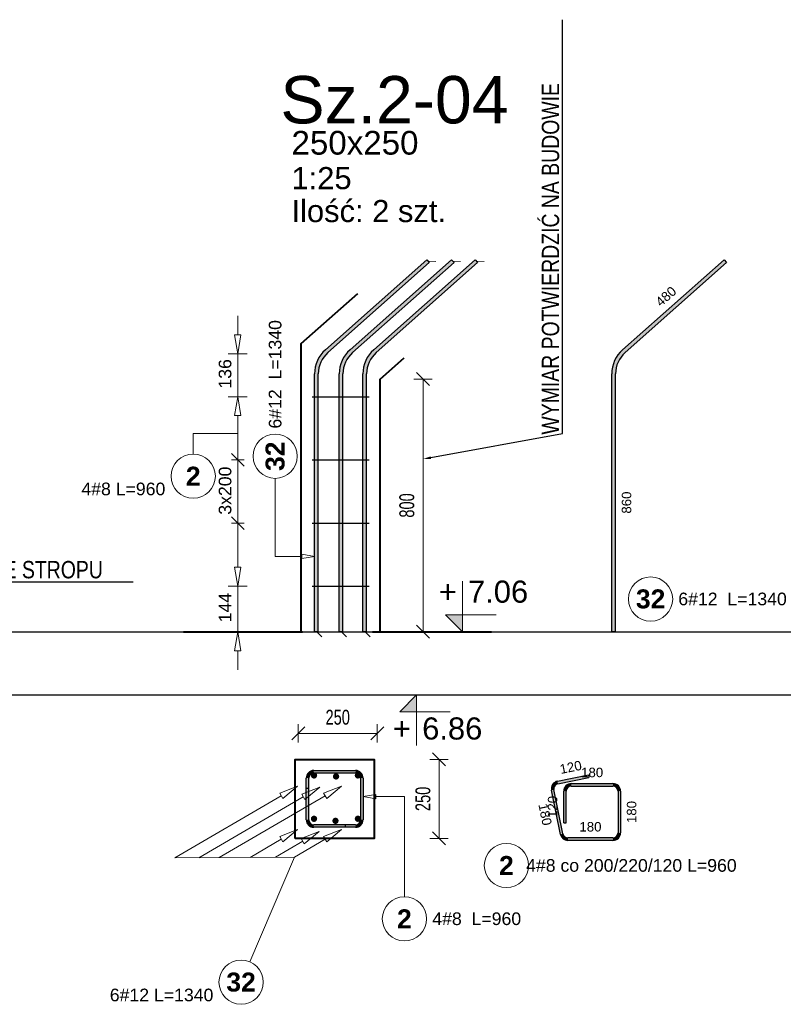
# Model space of a CAD drawing. Extents: x 3922 to 466978, y -142912 to 64503.
# Tile 56 of 62: x 456897 to 459314, y -120761 to -117644. Entities that reach past the tile are written whole.
import ezdxf
from ezdxf import colors
from ezdxf.entities.mleader import LeaderData, LeaderLine
from ezdxf.enums import TextEntityAlignment as Align
from ezdxf.math import Vec2, Vec3

# ---------------------------------------------------------------- set-up
doc = ezdxf.new("R2010")
doc.units = 0
doc.header["$LTSCALE"] = 10
doc.header["$MEASUREMENT"] = 0
for name, color, linetype, lineweight in [('P-Linia3', 6, 'Continuous', 60), ('P-Opis', 1, 'Continuous', 18), ('P-Wymiar', 254, 'Continuous', 9), ('RCAD_deskowanie', 3, 'Continuous', 40)]:
    doc.layers.add(name, color=color, linetype=linetype, lineweight=lineweight)
for name, color, linetype in [('RCAD_kształt pręta', 7, 'Continuous'), ('RCAD_opis kształtu pręta', 7, 'Continuous'), ('RCAD_opis rozkładu', 7, 'Continuous'), ('RCAD_pręt wyrzucony', 130, 'Continuous'), ('RCAD_pręty punktowe', 7, 'Continuous'), ('RCAD_rozkład pręta', 7, 'Continuous'), ('RCAD_symbole graficzne', 7, 'Continuous')]:
    doc.layers.add(name, color=color, linetype=linetype)
doc.styles.add('_Fd Opis', font='arial.ttf')
doc.styles.add('ROMANS', font='arial.ttf', dxfattribs={"width": 0.7})
doc.styles.add('style1', font='arial.ttf')
doc.styles.add('style3', font='arialbd.ttf')
doc.dimstyles.new('A25', dxfattribs={"dimscale": 27, "dimtxt": 1.75, "dimasz": 0.06, "dimexe": 0, "dimexo": 0, "dimgap": 1, "dimtad": 1, "dimdec": 4, "dimrnd": 0.1, "dimdsep": 46, "dimtxsty": 'ROMANS', "dimblk": '[[[[[[[[', "dimcen": 2, "dimdle": 2, "dimse1": 1, "dimse2": 1, "dimclrd": 256, "dimclrt": 1, "dimadec": 0, "dimazin": 0, "dimtfac": 1, "dimtdec": 4, "dimtix": 1, "dimtmove": 2, "dimatfit": 3, "dimldrblk": '[[[[[[[[', "dimfxl": 0, "dimtvp": 0.6, "dimtolj": 1, "dimlwd": -1, "dimarcsym": 0})

# ---------------------------------------------------------------- blocks, each defined once
blk = doc.blocks.new('[[[[[[[[')
at = {"layer": 'P-Wymiar'}
for p, q in [((-12.7, -12.7), (12.7, 12.7)), ((0, 0), (-4.6, 0)), ((0, 18), (0, -18))]:
    blk.add_line(p, q, dxfattribs=at)
blk = doc.blocks.new('*D466')
at = {"layer": 'Defpoints', "color": 0, "transparency": 16777216}
for p in [(457778.7, -119903.8), (457778.7, -120131.4), (458028.7, -120131.4)]:
    blk.add_point(p, dxfattribs=at)
at = {"layer": 'P-Wymiar', "transparency": 16777216}
blk.add_line((458027.1, -119903.8), (457780.3, -119903.8), dxfattribs=at)
at = {"layer": 'P-Wymiar', "transparency": 16777216, "xscale": 1.62, "yscale": 1.62, "zscale": 1.62, "rotation": 180}
blk.add_blockref('[[[[[[[[', (457778.7, -119903.8), dxfattribs=at)
at = {"layer": 'P-Wymiar', "transparency": 16777216, "xscale": 1.62, "yscale": 1.62, "zscale": 1.62}
blk.add_blockref('[[[[[[[[', (458028.7, -119903.8), dxfattribs=at)
at = {"layer": 'P-Wymiar', "color": 1, "transparency": 16777216, "insert": (457903.7, -119852.7), "char_height": 47.25, "attachment_point": 5, "style": 'ROMANS'}
blk.add_mtext('\\A1;250', dxfattribs=at)
blk = doc.blocks.new('*D467')
at = {"layer": 'Defpoints', "color": 0, "transparency": 16777216}
for p in [(457929, -119986), (458224.6, -119986), (457929, -120236)]:
    blk.add_point(p, dxfattribs=at)
at = {"layer": 'P-Wymiar', "transparency": 16777216}
blk.add_line((458224.6, -120234.4), (458224.6, -119987.6), dxfattribs=at)
at = {"layer": 'P-Wymiar', "transparency": 16777216, "xscale": 1.62, "yscale": 1.62, "zscale": 1.62}
for p, rotation in [((458224.6, -119986), 90), ((458224.6, -120236), 270)]:
    blk.add_blockref('[[[[[[[[', p, dxfattribs=dict(at, rotation=rotation))
at = {"layer": 'P-Wymiar', "color": 1, "transparency": 16777216, "insert": (458173.5, -120111), "char_height": 47.25, "attachment_point": 5, "rotation": 90, "style": 'ROMANS'}
blk.add_mtext('\\A1;250', dxfattribs=at)
blk = doc.blocks.new('*D468')
at = {"layer": 'Defpoints', "color": 0, "transparency": 16777216}
for p in [(458038.1, -118782), (458173.7, -118782), (458083.5, -119582)]:
    blk.add_point(p, dxfattribs=at)
at = {"layer": 'P-Wymiar', "transparency": 16777216}
blk.add_line((458173.7, -119580.4), (458173.7, -118783.6), dxfattribs=at)
at = {"layer": 'P-Wymiar', "transparency": 16777216, "xscale": 1.62, "yscale": 1.62, "zscale": 1.62}
for p, rotation in [((458173.7, -118782), 90), ((458173.7, -119582), 270)]:
    blk.add_blockref('[[[[[[[[', p, dxfattribs=dict(at, rotation=rotation))
at = {"layer": 'P-Wymiar', "color": 1, "transparency": 16777216, "insert": (458122.6, -119182), "char_height": 47.25, "attachment_point": 5, "rotation": 90, "style": 'ROMANS'}
blk.add_mtext('\\A1;800', dxfattribs=at)

msp = doc.modelspace()

# ---------------------------------------------------------------- hatches: boundary and pattern name
at = {"layer": 'RCAD_kształt pręta'}
for points in [[(457872.50763, -118697.93477), (457864.54383, -118688.95825), (458185.65997, -118404.07041), (458193.62376, -118413.04693)], [(457950.65122, -118697.93477), (457942.68742, -118688.95825), (458263.80356, -118404.07041), (458271.76735, -118413.04693)], [(458025.4677, -118697.93477), (458017.50391, -118688.95825), (458338.62004, -118404.07041), (458346.58384, -118413.04693)], [(457842.23608, -119580.67669), (457830.23608, -119580.67669), (457830.23608, -118765.25871), (457842.23608, -118765.25871)], [(457920.37967, -119580.67669), (457908.37967, -119580.67669), (457908.37967, -118765.25871), (457920.37967, -118765.25871)], [(457995.19616, -119580.67669), (457983.19616, -119580.67669), (457983.19616, -118765.25871), (457995.19616, -118765.25871)], [(457828.05296, -120029.00399), (457828.05296, -120021.00399), (457960.05296, -120021.00399), (457960.05296, -120029.00399)], [(457812.05296, -120177.00399), (457804.05296, -120177.00399), (457804.05296, -120045.00399), (457812.05296, -120045.00399)], [(457976.05296, -120045.00399), (457984.05296, -120045.00399), (457984.05296, -120177.00399), (457976.05296, -120177.00399)], [(457812.05296, -120177.00399), (457804.05296, -120177.00399), (457804.05296, -120077.00399), (457812.05296, -120077.00399)], [(457928.05296, -120193.00399), (457928.05296, -120201.00399), (457828.05296, -120201.00399), (457828.05296, -120193.00399)], [(457960.05296, -120193.00399), (457960.05296, -120201.00399), (457828.05296, -120201.00399), (457828.05296, -120193.00399)]]:
    msp.add_hatch(color=4, dxfattribs=at).paths.add_polyline_path(points, flags=0)
h = msp.add_hatch(color=4, dxfattribs=at)
edge = h.paths.add_edge_path(flags=0)
edge.add_line((457864.54383, -118688.95825), (457872.50763, -118697.93477))
edge.add_arc((457932.23608, -118765.25871), 90, 131.57880002, 180)
edge.add_line((457842.23608, -118765.25871), (457830.23608, -118765.25871))
edge.add_arc((457932.23608, -118765.25871), 102, 491.57880002, 540, ccw=False)
h = msp.add_hatch(color=4, dxfattribs=at)
edge = h.paths.add_edge_path(flags=0)
edge.add_line((457942.68742, -118688.95825), (457950.65122, -118697.93477))
edge.add_arc((458010.37967, -118765.25871), 90, 131.57880002, 180)
edge.add_line((457920.37967, -118765.25871), (457908.37967, -118765.25871))
edge.add_arc((458010.37967, -118765.25871), 102, 491.57880002, 540, ccw=False)
h = msp.add_hatch(color=4, dxfattribs=at)
edge = h.paths.add_edge_path(flags=0)
edge.add_line((458017.50391, -118688.95825), (458025.4677, -118697.93477))
edge.add_arc((458085.19616, -118765.25871), 90, 131.57880002, 180)
edge.add_line((457995.19616, -118765.25871), (457983.19616, -118765.25871))
edge.add_arc((458085.19616, -118765.25871), 102, 491.57880002, 540, ccw=False)
h = msp.add_hatch(color=4, dxfattribs=at)
edge = h.paths.add_edge_path(flags=0)
edge.add_line((457828.05296, -120021.00399), (457828.05296, -120029.00399))
edge.add_arc((457828.05296, -120045.00399), 16, 90, 180)
edge.add_line((457812.05296, -120045.00399), (457804.05296, -120045.00399))
edge.add_arc((457828.05296, -120045.00399), 24, 450, 540, ccw=False)
h = msp.add_hatch(color=4, dxfattribs=at)
edge = h.paths.add_edge_path(flags=0)
edge.add_line((457984.05296, -120045.00399), (457976.05296, -120045.00399))
edge.add_arc((457960.05296, -120045.00399), 16, 0, 90)
edge.add_line((457960.05296, -120029.00399), (457960.05296, -120021.00399))
edge.add_arc((457960.05296, -120045.00399), 24, 360, 450, ccw=False)
h = msp.add_hatch(color=4, dxfattribs=at)
edge = h.paths.add_edge_path(flags=0)
edge.add_line((457804.05296, -120177.00399), (457812.05296, -120177.00399))
edge.add_arc((457828.05296, -120177.00399), 16, 180, 270)
edge.add_line((457828.05296, -120193.00399), (457828.05296, -120201.00399))
edge.add_arc((457828.05296, -120177.00399), 24, 540, 630, ccw=False)
h = msp.add_hatch(color=4, dxfattribs=at)
edge = h.paths.add_edge_path(flags=0)
edge.add_line((457804.05296, -120177.00399), (457812.05296, -120177.00399))
edge.add_arc((457828.05296, -120177.00399), 16, 180, 270)
edge.add_line((457828.05296, -120193.00399), (457828.05296, -120201.00399))
edge.add_arc((457828.05296, -120177.00399), 24, 540, 630, ccw=False)
h = msp.add_hatch(color=4, dxfattribs=at)
edge = h.paths.add_edge_path(flags=0)
edge.add_line((457960.05296, -120201.00399), (457960.05296, -120193.00399))
edge.add_arc((457960.05296, -120177.00399), 16, -90, 0)
edge.add_line((457976.05296, -120177.00399), (457984.05296, -120177.00399))
edge.add_arc((457960.05296, -120177.00399), 24, 270, 360, ccw=False)
at = {"layer": 'RCAD_pręt wyrzucony'}
for points in [[(458813.19835, -118697.93477), (458805.23455, -118688.95825), (459126.35069, -118404.07041), (459134.31448, -118413.04693)], [(458782.9268, -119580.67669), (458770.9268, -119580.67669), (458770.9268, -118765.25871), (458782.9268, -118765.25871)], [(458600.65103, -120062.86957), (458599.06167, -120055.02903), (458697.06833, -120035.1621), (458698.65768, -120043.00263)], [(458642.95165, -120070.46484), (458642.95165, -120062.46484), (458774.95165, -120062.46484), (458774.95165, -120070.46484)], [(458616.51068, -120221.64355), (458608.67015, -120223.2329), (458580.30814, -120083.3187), (458588.14867, -120081.72934)], [(458626.95165, -120186.46484), (458618.95165, -120186.46484), (458618.95165, -120086.46484), (458626.95165, -120086.46484)], [(458790.95165, -120086.46484), (458798.95165, -120086.46484), (458798.95165, -120218.46484), (458790.95165, -120218.46484)], [(458774.95165, -120234.46484), (458774.95165, -120242.46484), (458632.19175, -120242.46484), (458632.19175, -120234.46484)]]:
    msp.add_hatch(color=4, dxfattribs=at).paths.add_polyline_path(points, flags=0)
h = msp.add_hatch(color=4, dxfattribs=at)
edge = h.paths.add_edge_path(flags=0)
edge.add_line((458805.23455, -118688.95825), (458813.19835, -118697.93477))
edge.add_arc((458872.9268, -118765.25871), 90, 131.57880002, 180)
edge.add_line((458782.9268, -118765.25871), (458770.9268, -118765.25871))
edge.add_arc((458872.9268, -118765.25871), 102, 491.57880002, 540, ccw=False)
h = msp.add_hatch(color=4, dxfattribs=at)
edge = h.paths.add_edge_path(flags=0)
edge.add_line((458599.06167, -120055.02903), (458600.65103, -120062.86957))
edge.add_arc((458603.82974, -120078.55063), 16, 101.4591559, 191.4591559)
edge.add_line((458588.14867, -120081.72934), (458580.30814, -120083.3187))
edge.add_arc((458603.82974, -120078.55063), 24, 461.4591559, 551.4591559, ccw=False)
h = msp.add_hatch(color=4, dxfattribs=at)
edge = h.paths.add_edge_path(flags=0)
edge.add_line((458642.95165, -120062.46484), (458642.95165, -120070.46484))
edge.add_arc((458642.95165, -120086.46484), 16, 90, 180)
edge.add_line((458626.95165, -120086.46484), (458618.95165, -120086.46484))
edge.add_arc((458642.95165, -120086.46484), 24, 450, 540, ccw=False)
h = msp.add_hatch(color=4, dxfattribs=at)
edge = h.paths.add_edge_path(flags=0)
edge.add_line((458798.95165, -120086.46484), (458790.95165, -120086.46484))
edge.add_arc((458774.95165, -120086.46484), 16, 0, 90)
edge.add_line((458774.95165, -120070.46484), (458774.95165, -120062.46484))
edge.add_arc((458774.95165, -120086.46484), 24, 360, 450, ccw=False)
h = msp.add_hatch(color=4, dxfattribs=at)
edge = h.paths.add_edge_path(flags=0)
edge.add_line((458608.67015, -120223.2329), (458616.51068, -120221.64355))
edge.add_arc((458632.19175, -120218.46484), 16, -168.5408441, -90)
edge.add_line((458632.19175, -120234.46484), (458632.19175, -120242.46484))
edge.add_arc((458632.19175, -120218.46484), 24, 191.4591559, 270, ccw=False)
h = msp.add_hatch(color=4, dxfattribs=at)
edge = h.paths.add_edge_path(flags=0)
edge.add_line((458774.95165, -120242.46484), (458774.95165, -120234.46484))
edge.add_arc((458774.95165, -120218.46484), 16, -90, 0)
edge.add_line((458790.95165, -120218.46484), (458798.95165, -120218.46484))
edge.add_arc((458774.95165, -120218.46484), 24, 270, 360, ccw=False)
at = {"layer": 'RCAD_pręty punktowe'}
h = msp.add_hatch(color=1, dxfattribs=at)
edge = h.paths.add_edge_path(flags=0)
edge.add_arc((457828.68043, -120036.76149), 10, 0, 360, ccw=False)
h = msp.add_hatch(color=1, dxfattribs=at)
edge = h.paths.add_edge_path(flags=0)
edge.add_arc((457898.49851, -120039.97693), 10, 0, 360, ccw=False)
h = msp.add_hatch(color=1, dxfattribs=at)
edge = h.paths.add_edge_path(flags=0)
edge.add_arc((457967.55608, -120036.76149), 10, 0, 360, ccw=False)
h = msp.add_hatch(color=1, dxfattribs=at)
edge = h.paths.add_edge_path(flags=0)
edge.add_arc((457828.68043, -120173.96969), 10, 0, 360, ccw=False)
h = msp.add_hatch(color=1, dxfattribs=at)
edge = h.paths.add_edge_path(flags=0)
edge.add_arc((457967.55608, -120173.88865), 10, 0, 360, ccw=False)
h = msp.add_hatch(color=1, dxfattribs=at)
edge = h.paths.add_edge_path(flags=0)
edge.add_arc((457896.58903, -120180.43373), 10, 0, 360, ccw=False)
at = {"layer": 'RCAD_symbole graficzne'}
for points in [[(458245.02511, -119528.64289), (458298.35844, -119581.97622), (458298.35844, -119528.64289)], [(458099.89865, -119835.30956), (458153.23199, -119781.97622), (458153.23199, -119835.30956)]]:
    msp.add_hatch(color=1, dxfattribs=at).paths.add_polyline_path(points, flags=0)

# ---------------------------------------------------------------- linework, layer by layer
at = {"layer": 'Defpoints'}
for p in [(394953.25392, -119581.97622), (394953.25392, -119781.97622)]:
    msp.add_xline(p, (1, 0), dxfattribs=at)
at = {"layer": 'RCAD_deskowanie'}
for points in [[(457788.05013, -119581.97622), (457788.05013, -118668.95971), (457967.59759, -118510.95795)], [(458038.05013, -118781.97622), (458114.01605, -118715.12622)], [(458038.05013, -119581.97622), (458038.05013, -118781.97622)], [(457415.30012, -119581.97622), (457791.90235, -119581.97622)], [(458014.14192, -119581.97622), (458390.74415, -119581.97622)]]:
    msp.add_lwpolyline(points, dxfattribs=at)
msp.add_lwpolyline([(457769.05296, -120236.00399), (457769.05296, -119986.00399), (458019.05296, -119986.00399), (458019.05296, -120236.00399)], close=True, dxfattribs=at)
at = {"layer": 'RCAD_kształt pręta', "color": 4}
for p, q in [((457864.54383, -118688.95825), (458185.65997, -118404.07041)), ((457872.50763, -118697.93477), (458193.62376, -118413.04693)), ((457942.68742, -118688.95825), (458263.80356, -118404.07041)), ((457950.65122, -118697.93477), (458271.76735, -118413.04693)), ((458017.50391, -118688.95825), (458338.62004, -118404.07041)), ((458025.4677, -118697.93477), (458346.58384, -118413.04693)), ((458185.65997, -118404.07041), (458193.62376, -118413.04693)), ((458263.80356, -118404.07041), (458271.76735, -118413.04693)), ((458338.62004, -118404.07041), (458346.58384, -118413.04693)), ((457830.23608, -119580.67669), (457830.23608, -118765.25871)), ((457842.23608, -119580.67669), (457842.23608, -118765.25871)), ((457908.37967, -119580.67669), (457908.37967, -118765.25871)), ((457920.37967, -119580.67669), (457920.37967, -118765.25871)), ((457983.19616, -119580.67669), (457983.19616, -118765.25871)), ((457995.19616, -119580.67669), (457995.19616, -118765.25871)), ((457830.23608, -119580.67669), (457842.23608, -119580.67669)), ((457908.37967, -119580.67669), (457920.37967, -119580.67669)), ((457983.19616, -119580.67669), (457995.19616, -119580.67669)), ((457828.05296, -120021.00399), (457960.05296, -120021.00399)), ((457828.05296, -120029.00399), (457960.05296, -120029.00399)), ((457804.05296, -120177.00399), (457804.05296, -120045.00399)), ((457812.05296, -120177.00399), (457812.05296, -120045.00399)), ((457976.05296, -120045.00399), (457976.05296, -120177.00399)), ((457984.05296, -120045.00399), (457984.05296, -120177.00399)), ((457804.05296, -120177.00399), (457804.05296, -120077.00399)), ((457804.05296, -120077.00399), (457812.05296, -120077.00399)), ((457812.05296, -120177.00399), (457812.05296, -120077.00399)), ((457928.05296, -120193.00399), (457828.05296, -120193.00399)), ((457960.05296, -120193.00399), (457828.05296, -120193.00399)), ((457928.05296, -120201.00399), (457928.05296, -120193.00399)), ((457928.05296, -120201.00399), (457828.05296, -120201.00399)), ((457960.05296, -120201.00399), (457828.05296, -120201.00399))]:
    msp.add_line(p, q, dxfattribs=at)
at = {"layer": 'RCAD_kształt pręta', "color": 2, "lineweight": 5}
for p, q in [((458189.64187, -118408.55867), (458214.3465, -118410.03557)), ((458267.78546, -118408.55867), (458292.49009, -118410.03557)), ((458342.60194, -118408.55867), (458367.30657, -118410.03557)), ((457836.23608, -119580.67669), (457853.73608, -119598.17669)), ((457914.37967, -119580.67669), (457931.87967, -119598.17669)), ((457989.19616, -119580.67669), (458006.69616, -119598.17669))]:
    msp.add_line(p, q, dxfattribs=at)
at = {"layer": 'RCAD_kształt pręta', "color": 4}
for centre, radius, start, end in [((457932.23608, -118765.25871), 102, 131.57880002, 180), ((457932.23608, -118765.25871), 90, 131.57880002, 180), ((458010.37967, -118765.25871), 102, 131.57880002, 180), ((458010.37967, -118765.25871), 90, 131.57880002, 180), ((458085.19616, -118765.25871), 102, 131.57880002, 180), ((458085.19616, -118765.25871), 90, 131.57880002, 180), ((457828.05296, -120045.00399), 24, 90, 180), ((457828.05296, -120045.00399), 16, 90, 180), ((457960.05296, -120045.00399), 24, 360, 90), ((457960.05296, -120045.00399), 16, 360, 90), ((457828.05296, -120177.00399), 24, 180, 270), ((457828.05296, -120177.00399), 24, 180, 270), ((457828.05296, -120177.00399), 16, 180, 270), ((457828.05296, -120177.00399), 16, 180, 270), ((457960.05296, -120177.00399), 16, 270, 360), ((457960.05296, -120177.00399), 24, 270, 0)]:
    msp.add_arc(centre, radius, start, end, dxfattribs=at)
at = {"layer": 'RCAD_opis kształtu pręta', "color": 8, "lineweight": 0}
for p, q in [((457705.76853, -119343.3308), (457705.76853, -119096.16178)), ((457705.76853, -119343.3308), (457790.23608, -119343.3308)), ((457790.23608, -119336.66413), (457830.23608, -119343.3308)), ((457790.23608, -119336.66413), (457790.23608, -119349.99747)), ((457830.23608, -119343.3308), (457790.23608, -119349.99747)), ((457984.05296, -120103.81082), (458024.05296, -120097.14415)), ((458024.05296, -120110.47748), (458024.05296, -120097.14415)), ((458024.05296, -120110.47748), (457984.05296, -120103.81082)), ((458114.71275, -120103.81082), (458024.05296, -120103.81082)), ((458114.71275, -120103.81082), (458114.71275, -120420.64112))]:
    msp.add_line(p, q, dxfattribs=at)
for centre in [(457705.76853, -119026.16178), (458114.71275, -120490.64112)]:
    msp.add_circle(centre, 70, dxfattribs=at)
at = {"layer": 'RCAD_opis rozkładu', "color": 8, "lineweight": 0}
for p, q in [((457587.17387, -118581.78873), (457587.17387, -118641.78873)), ((457587.17387, -118701.78873), (457577.17387, -118641.78873)), ((457597.17387, -118641.78873), (457577.17387, -118641.78873)), ((457597.17387, -118641.78873), (457587.17387, -118701.78873)), ((457557.17387, -118701.78873), (457617.17387, -118701.78873)), ((457587.17387, -118837.65975), (457587.17387, -118701.78873)), ((457557.17387, -118837.65975), (457617.17387, -118837.65975)), ((457577.17387, -118897.65975), (457587.17387, -118837.65975)), ((457587.17387, -118837.65975), (457597.17387, -118897.65975)), ((457577.17387, -118897.65975), (457597.17387, -118897.65975)), ((457587.17387, -119037.65975), (457587.17387, -118897.65975)), ((457446.38892, -118954.64517), (457587.17387, -118954.64517)), ((457446.38892, -118954.64517), (457446.38892, -119019.33571)), ((457607.17387, -119057.65975), (457567.17387, -119017.65975)), ((457567.17387, -119037.65975), (457607.17387, -119037.65975)), ((457587.17387, -119237.65975), (457587.17387, -119037.65975)), ((457587.17387, -119037.65975), (457587.17387, -119237.65975)), ((457567.17387, -119217.65975), (457607.17387, -119257.65975)), ((457567.17387, -119237.65975), (457607.17387, -119237.65975)), ((457587.17387, -119237.65975), (457587.17387, -119377.65975)), ((457587.17387, -119437.65975), (457577.17387, -119377.65975)), ((457597.17387, -119377.65975), (457577.17387, -119377.65975)), ((457597.17387, -119377.65975), (457587.17387, -119437.65975)), ((457557.17387, -119437.65975), (457617.17387, -119437.65975)), ((457587.17387, -119437.65975), (457587.17387, -119581.97622)), ((457557.17387, -119581.97622), (457617.17387, -119581.97622)), ((457577.17387, -119641.97622), (457587.17387, -119581.97622)), ((457587.17387, -119581.97622), (457597.17387, -119641.97622)), ((457577.17387, -119641.97622), (457597.17387, -119641.97622)), ((457587.17387, -119701.97622), (457587.17387, -119641.97622)), ((457719.97691, -120092.56444), (457776.84708, -120070.98241)), ((457776.84708, -120070.98241), (457730.05055, -120109.84222)), ((457858.85256, -120092.56444), (457915.72273, -120070.98241)), ((457915.72273, -120070.98241), (457868.9262, -120109.84222)), ((457387.86007, -120297.77743), (457725.01373, -120101.20333)), ((457528.53004, -120296.73127), (457863.88938, -120101.20333)), ((457719.97691, -120092.56444), (457730.05055, -120109.84222)), ((457789.79499, -120095.77988), (457846.66516, -120074.19785)), ((457789.79499, -120095.77988), (457799.86863, -120113.05766)), ((457846.66516, -120074.19785), (457799.86863, -120113.05766)), ((457858.85256, -120092.56444), (457868.9262, -120109.84222)), ((457464.16643, -120297.20994), (457794.83181, -120104.41877)), ((457719.97691, -120229.77263), (457776.84708, -120208.1906)), ((457776.84708, -120208.1906), (457730.05055, -120247.05041)), ((457787.88551, -120236.23667), (457844.75568, -120214.65465)), ((457844.75568, -120214.65465), (457797.95915, -120253.51446)), ((457858.85256, -120229.69159), (457915.72273, -120208.10956)), ((457915.72273, -120208.10956), (457868.9262, -120246.96937)), ((457626.23299, -120296.00465), (457725.01373, -120238.41152)), ((457706.24903, -120295.40957), (457792.92233, -120244.87557)), ((457719.97691, -120229.77263), (457730.05055, -120247.05041)), ((457766.76217, -120294.95954), (457863.88938, -120238.33048)), ((457787.88551, -120236.23667), (457797.95915, -120253.51446)), ((457858.85256, -120229.69159), (457868.9262, -120246.96937)), ((457387.86007, -120297.77743), (457766.76217, -120294.95954)), ((457766.76217, -120294.95954), (457625.2372, -120626.89907))]:
    msp.add_line(p, q, dxfattribs=at)
for centre in [(457446.38892, -119089.33571), (457597.78332, -120691.29072)]:
    msp.add_circle(centre, 70, dxfattribs=at)
at = {"layer": 'RCAD_pręt wyrzucony', "color": 4}
for p, q in [((458805.23455, -118688.95825), (459126.35069, -118404.07041)), ((458813.19835, -118697.93477), (459134.31448, -118413.04693)), ((459126.35069, -118404.07041), (459134.31448, -118413.04693)), ((458770.9268, -119580.67669), (458770.9268, -118765.25871)), ((458782.9268, -119580.67669), (458782.9268, -118765.25871)), ((458770.9268, -119580.67669), (458782.9268, -119580.67669)), ((458599.06167, -120055.02903), (458697.06833, -120035.1621)), ((458697.06833, -120035.1621), (458698.65768, -120043.00263)), ((458600.65103, -120062.86957), (458698.65768, -120043.00263)), ((458642.95165, -120062.46484), (458774.95165, -120062.46484)), ((458642.95165, -120070.46484), (458774.95165, -120070.46484)), ((458608.67015, -120223.2329), (458580.30814, -120083.3187)), ((458616.51068, -120221.64355), (458588.14867, -120081.72934)), ((458618.95165, -120186.46484), (458618.95165, -120086.46484)), ((458626.95165, -120186.46484), (458626.95165, -120086.46484)), ((458790.95165, -120086.46484), (458790.95165, -120218.46484)), ((458798.95165, -120086.46484), (458798.95165, -120218.46484)), ((458618.95165, -120186.46484), (458626.95165, -120186.46484)), ((458774.95165, -120234.46484), (458632.19175, -120234.46484)), ((458774.95165, -120242.46484), (458632.19175, -120242.46484))]:
    msp.add_line(p, q, dxfattribs=at)
at = {"layer": 'RCAD_pręt wyrzucony', "color": 8, "lineweight": 0}
for centre in [(458894.00601, -119478.2549), (458437.60447, -120321.85851)]:
    msp.add_circle(centre, 70, dxfattribs=at)
at = {"layer": 'RCAD_pręt wyrzucony', "color": 4}
for centre, radius, start, end in [((458872.9268, -118765.25871), 102, 131.57880002, 180), ((458872.9268, -118765.25871), 90, 131.57880002, 180), ((458603.82974, -120078.55063), 24, 101.4591559, 191.4591559), ((458603.82974, -120078.55063), 16, 101.4591559, 191.4591559), ((458642.95165, -120086.46484), 24, 90, 180), ((458642.95165, -120086.46484), 16, 90, 180), ((458774.95165, -120086.46484), 24, 360, 90), ((458774.95165, -120086.46484), 16, 360, 90), ((458632.19175, -120218.46484), 24, 191.4591559, 270), ((458632.19175, -120218.46484), 16, 191.4591559, 270), ((458774.95165, -120218.46484), 16, 270, 360), ((458774.95165, -120218.46484), 24, 270, 0)]:
    msp.add_arc(centre, radius, start, end, dxfattribs=at)
at = {"layer": 'RCAD_rozkład pręta', "color": 7, "linetype": 'ByBlock', "lineweight": 30}
for p, q in [((457823.05013, -118837.65975), (458003.05013, -118837.65975)), ((457823.05013, -119037.65975), (458003.05013, -119037.65975)), ((457823.05013, -119237.65975), (458003.05013, -119237.65975)), ((457823.05013, -119437.65975), (458003.05013, -119437.65975))]:
    msp.add_line(p, q, dxfattribs=at)
at = {"layer": 'RCAD_symbole graficzne', "color": 1, "lineweight": 0}
for p, q in [((458298.35844, -119581.97622), (458298.35844, -119421.97622)), ((458405.02511, -119528.64289), (458245.02511, -119528.64289)), ((458245.02511, -119528.64289), (458298.35844, -119581.97622)), ((458378.35844, -119581.97622), (458218.35844, -119581.97622)), ((458233.23199, -119781.97622), (458073.23199, -119781.97622)), ((458099.89865, -119835.30956), (458153.23199, -119781.97622)), ((458153.23199, -119781.97622), (458153.23199, -119941.97622)), ((458259.89865, -119835.30956), (458099.89865, -119835.30956))]:
    msp.add_line(p, q, dxfattribs=at)

# ---------------------------------------------------------------- texts
at = {"layer": 'P-Linia3', "style": '_Fd Opis'}
msp.add_text('Sz.2-04', height=150, dxfattribs=at).set_placement((458083.36941, -117897.44872), align=Align.MIDDLE)
at = {"layer": 'P-Linia3', "color": 3, "style": '_Fd Opis'}
msp.add_text('250x250', height=75, dxfattribs=at).set_placement((457958.38452, -118033.81531), align=Align.MIDDLE)
at = {"layer": 'P-Linia3', "char_height": 70, "attachment_point": 1, "style": '_Fd Opis'}
for s, insert in [('1:25', (457757.37838, -118110.74622)), ('Ilość: 2 szt.', (457757.37838, -118214.90653))]:
    msp.add_mtext(s, dxfattribs=dict(at, insert=insert))
at = {"layer": 'RCAD_opis kształtu pręta', "color": 1, "attachment_point": 5, "rotation": 90}
for s, insert, char_height, style in [('6#12  L=1340', (457705.76853, -118766.85755), 40, 'style1'), ('32', (457705.76853, -119026.16178), 60, 'style3')]:
    msp.add_mtext(s, dxfattribs=dict(at, insert=insert, char_height=char_height, style=style))
at = {"layer": 'RCAD_opis kształtu pręta', "color": 1, "attachment_point": 5}
for s, insert, char_height, style in [('2', (458114.71275, -120490.64112), 60, 'style3'), ('4#8  L=960', (458343.63498, -120490.64112), 40, 'style1')]:
    msp.add_mtext(s, dxfattribs=dict(at, insert=insert, char_height=char_height, style=style))
at = {"layer": 'RCAD_opis rozkładu', "color": 2, "char_height": 40, "attachment_point": 7, "rotation": 90, "style": 'style1'}
for s, insert in [('136', (457567.61043, -118812.01619)), ('3x200', (457567.61043, -119211.27503)), ('144', (457567.25573, -119552.04172))]:
    msp.add_mtext(s, dxfattribs=dict(at, insert=insert))
at = {"layer": 'RCAD_opis rozkładu', "color": 1, "char_height": 60, "attachment_point": 5, "style": 'style3'}
for s, insert in [('2', (457446.38892, -119089.33571)), ('32', (457597.78332, -120691.29072))]:
    msp.add_mtext(s, dxfattribs=dict(at, insert=insert))
at = {"layer": 'RCAD_opis rozkładu', "color": 2, "char_height": 40, "attachment_point": 5, "style": 'style1'}
for s, insert in [('4#8 L=960', (457225.2293, -119130.01784)), ('6#12 L=1340', (457346.24171, -120731.98649))]:
    msp.add_mtext(s, dxfattribs=dict(at, insert=insert))
at = {"layer": 'RCAD_pręt wyrzucony', "color": 1, "char_height": 30, "attachment_point": 5, "style": 'style1'}
for s, insert, rotation in [('480', (458942.56489, -118520.3328), 41.57880002), ('860', (458817.9268, -119172.9677), 90), ('120', (458641.11157, -120010.79324), 11.4591559), ('180', (458560.18681, -120160.22923), 281.4591559), ('120', (458583.95165, -120136.46484), 90), ('180', (458833.95165, -120152.46484), 90)]:
    msp.add_mtext(s, dxfattribs=dict(at, insert=insert, rotation=rotation))
at = {"layer": 'RCAD_pręt wyrzucony', "color": 1, "attachment_point": 5}
for s, insert, char_height, style in [('32', (458894.00601, -119478.2549), 60, 'style3'), ('180', (458708.95165, -120027.46484), 30, 'style1'), ('180', (458703.5717, -120199.46484), 30, 'style1'), ('2', (458437.60447, -120321.85851), 60, 'style3')]:
    msp.add_mtext(s, dxfattribs=dict(at, insert=insert, char_height=char_height, style=style))
at = {"layer": 'RCAD_pręt wyrzucony', "color": 2, "char_height": 40, "attachment_point": 5, "style": 'style1'}
for s, insert in [('6#12  L=1340', (459153.31024, -119478.2549)), ('4#8 co 200/220/120 L=960', (458833.18428, -120321.85851))]:
    msp.add_mtext(s, dxfattribs=dict(at, insert=insert))
at = {"layer": 'RCAD_symbole graficzne', "color": 2, "style": 'style1'}
msp.add_text('+', height=70, dxfattribs=at).set_placement((458280.58066, -119510.86511), align=Align.BOTTOM_RIGHT)
msp.add_text('7.06 ', height=70, dxfattribs=at).set_placement((458316.13622, -119510.86511), align=Align.BOTTOM_LEFT)
msp.add_text('6.86 ', height=70, dxfattribs=at).set_placement((458171.00976, -119853.08733), align=Align.TOP_LEFT)
msp.add_text('+', height=70, dxfattribs=at).set_placement((458135.45421, -119853.08733), align=Align.TOP_RIGHT)

# ---------------------------------------------------------------- dimensions: what is measured, and where the dimension line sits
at = {"layer": 'P-Wymiar'}
dim = msp.add_linear_dim(base=(458173.72339, -118781.97622), p1=(458083.51708, -119581.97622), p2=(458038.05013, -118781.97622), angle=90, dimstyle='A25', override={"dimfxl": 0.18, "dimfxlon": 1}, dxfattribs=at)
dim.commit()
dim.dimension.update_dxf_attribs({"geometry": '*D468', "text_midpoint": (458122.59882, -119181.97622)})
for base, p1, p2, angle, picture, middle in [((457778.71274, -119903.83652), (458028.71274, -120131.40155), (457778.71274, -120131.40155), 180, '*D466', (457903.71274, -119852.71195)), ((458224.61683, -119986.00399), (457929.00669, -120236.00399), (457929.00669, -119986.00399), 90, '*D467', (458173.49225, -120111.00399))]:
    dim = msp.add_linear_dim(base=base, p1=p1, p2=p2, angle=angle, dimstyle='A25', dxfattribs=at)
    dim.commit()
    dim.dimension.update_dxf_attribs({"geometry": picture, "text_midpoint": middle})

# ---------------------------------------------------------------- leaders
at = {"layer": 'P-Opis'}
ml = msp.add_multileader_mtext('Standard', dxfattribs=at)
ml.set_content('{\\W0.8;WYMIAR POTWIERDZIĆ NA BUDOWIE}', color=256, style='_Fd Opis')
ml.set_leader_properties()
ml.build(insert=Vec2(0, 0))
ml.multileader.update_dxf_attribs({"has_dogleg": 0, "text_left_attachment_type": 6, "text_right_attachment_type": 6, "arrow_head_size": 25})
ctx = ml.context
ctx.base_point, ctx.char_height, ctx.arrow_head_size, ctx.landing_gap_size, ctx.plane_origin, ctx.plane_x_axis, ctx.plane_y_axis = Vec3(458615.56092, -118954.30441), 55, 25, 0.5, Vec3(458910.57707, -120856.1331), Vec3(0, 1), Vec3(-1, 0)
ctx.left_attachment, ctx.right_attachment, ctx.text_align_type = 6, 6, 2
notes = []
notes.append((ctx, [(0, (1, 1, 0), (458615.56092, -119267.07392), (0, 1), 312.76951, [(1, [(458173.72339, -119035.16598)], 0, [])])]))
ctx.mtext.insert, ctx.mtext.text_direction, ctx.mtext.rotation, ctx.mtext.alignment, ctx.mtext.line_spacing_factor, ctx.mtext.line_spacing_style = Vec3(458549.56092, -117844.62023), Vec3(0, 1), 1.5707963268, 3, 0.914286, 2
ml = msp.add_multileader_mtext('Standard', dxfattribs=at)
ml.set_content('{\\W0.8;STARTERY ZE STROPU}', color=256, style='_Fd Opis')
ml.set_leader_properties()
ml.build(insert=Vec2(0, 0))
ml.multileader.update_dxf_attribs({"has_dogleg": 0, "text_left_attachment_type": 6, "text_right_attachment_type": 6, "arrow_head_size": 25})
ctx = ml.context
ctx.base_point, ctx.char_height, ctx.arrow_head_size, ctx.landing_gap_size, ctx.plane_origin = Vec3(456470.86357, -119423.68736), 55, 25, 0.5, Vec3(454569.03487, -119718.70351)
ctx.left_attachment, ctx.right_attachment, ctx.text_align_type = 6, 6, 2
notes.append((ctx, [(0, (1, 1, 0), (456158.09405, -119423.68736), (1, 0), 312.76951, [(1, [(456335.91189, -119763.37389)], 0, [])])]))
ctx.mtext.insert, ctx.mtext.rotation, ctx.mtext.alignment, ctx.mtext.line_spacing_factor, ctx.mtext.line_spacing_style = Vec3(457160.35675, -119357.68736), 6.2831853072, 3, 0.914286, 2
for ctx, leaders in notes:
    for number, flags, end, landing, length, lines in leaders:
        leader = LeaderData()
        leader.index, (leader.has_last_leader_line, leader.has_dogleg_vector, leader.attachment_direction) = number, flags
        leader.last_leader_point, leader.dogleg_vector, leader.dogleg_length = Vec3(end), Vec3(landing), length
        for number, points, colour, breaks in lines:
            line = LeaderLine()
            line.index, line.vertices, line.color, line.breaks = number, Vec3.list(points), colors.encode_raw_color(colour), breaks
            leader.lines.append(line)
        ctx.leaders.append(leader)

doc.saveas('drawing.dxf')
